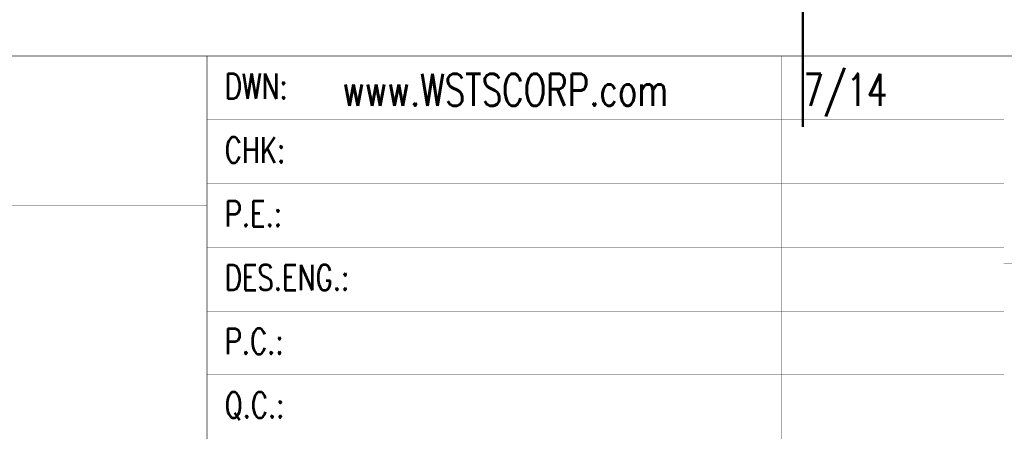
# Model space of a CAD drawing. Extents: x -4.8 to 11.7, y -3.6 to 8.1.
# Tile 22 of 53: x 5.264 to 7.572, y -1.313 to -0.349. Entities that reach past the tile are written whole.
import ezdxf

# ---------------------------------------------------------------- set-up
doc = ezdxf.new("R2010")
doc.units = 0
doc.linetypes.add('TRMIDX_2048', pattern=[2, 1, 1])
for name, color, linetype in [('2D_LINE_129', 2, 'CONTINUOUS'), ('DIMENSION2_122', 254, 'CONTINUOUS'), ('DIMENSION4_122', 254, 'CONTINUOUS'), ('DIMENSION6_122', 254, 'CONTINUOUS'), ('TEXT_129', 2, 'CONTINUOUS')]:
    doc.layers.add(name, color=color, linetype=linetype)
doc.styles.add('W0$001', font='simplex', dxfattribs={"width": 0.75})

# ---------------------------------------------------------------- blocks, each defined once
blk = doc.blocks.new('SMOOTH_0$001')
at = {"const_width": 0.0005}
blk.add_lwpolyline([(-0.00025, 0, 1), (0.00025, 0, 1)], format="xyb", close=True, dxfattribs=at)
blk = doc.blocks.new('DRAWING_95')
at = {"layer": '2D_LINE_129', "const_width": 0.001}
blk.add_lwpolyline([(0, 0), (3.8485, 0)], dxfattribs=at)
at = {"layer": '2D_LINE_129'}
blk.add_blockref('SMOOTH_0$001', (0, 0), dxfattribs=at)
blk = doc.blocks.new('DRAWING_96')
at = {"layer": '2D_LINE_129', "const_width": 0.001}
blk.add_lwpolyline([(0, 0), (9.4905, 0)], dxfattribs=at)
blk = doc.blocks.new('DRAWING_141')
at = {"layer": '2D_LINE_129', "const_width": 0.001}
blk.add_lwpolyline([(0, 0), (1.9056, 0)], dxfattribs=at)
at = {"layer": '2D_LINE_129'}
for p in [(0, 0), (1.9056, 0)]:
    blk.add_blockref('SMOOTH_0$001', p, dxfattribs=at)
blk = doc.blocks.new('DRAWING_142')
at = {"layer": '2D_LINE_129', "const_width": 0.001}
blk.add_lwpolyline([(0, 0), (0, 1.9429)], dxfattribs=at)
at = {"layer": '2D_LINE_129'}
for p in [(0, 1.9429), (0, 0)]:
    blk.add_blockref('SMOOTH_0$001', p, dxfattribs=at)
blk = doc.blocks.new('DRAWING_145')
at = {"layer": '2D_LINE_129', "const_width": 0.001}
blk.add_lwpolyline([(0, 0), (1.8682, 0)], dxfattribs=at)
at = {"layer": '2D_LINE_129'}
for p in [(0, 0), (1.8682, 0)]:
    blk.add_blockref('SMOOTH_0$001', p, dxfattribs=at)
blk = doc.blocks.new('DRAWING_146')
at = {"layer": '2D_LINE_129', "const_width": 0.001}
blk.add_lwpolyline([(0, 0), (1.8682, 0)], dxfattribs=at)
at = {"layer": '2D_LINE_129'}
for p in [(0, 0), (1.8682, 0)]:
    blk.add_blockref('SMOOTH_0$001', p, dxfattribs=at)
blk = doc.blocks.new('DRAWING_147')
at = {"layer": '2D_LINE_129', "const_width": 0.001}
blk.add_lwpolyline([(0, 0), (1.8682, 0)], dxfattribs=at)
at = {"layer": '2D_LINE_129'}
for p in [(0, 0), (1.8682, 0)]:
    blk.add_blockref('SMOOTH_0$001', p, dxfattribs=at)
blk = doc.blocks.new('DRAWING_148')
at = {"layer": '2D_LINE_129', "const_width": 0.001}
blk.add_lwpolyline([(0, 0), (1.8682, 0)], dxfattribs=at)
at = {"layer": '2D_LINE_129'}
for p in [(0, 0), (1.8682, 0)]:
    blk.add_blockref('SMOOTH_0$001', p, dxfattribs=at)
blk = doc.blocks.new('DRAWING_149')
at = {"layer": '2D_LINE_129', "const_width": 0.001}
blk.add_lwpolyline([(0, 0), (1.8682, 0)], dxfattribs=at)
at = {"layer": '2D_LINE_129'}
for p in [(0, 0), (1.8682, 0)]:
    blk.add_blockref('SMOOTH_0$001', p, dxfattribs=at)
blk = doc.blocks.new('DRAWING_155')
at = {"layer": '2D_LINE_129', "const_width": 0.001}
blk.add_lwpolyline([(0, 0), (0, 1.9429)], dxfattribs=at)
at = {"layer": '2D_LINE_129'}
for p in [(0, 1.9429), (0, 0)]:
    blk.add_blockref('SMOOTH_0$001', p, dxfattribs=at)
blk = doc.blocks.new('D_1dfeghi_542')
at = {"layer": 'DIMENSION2_122', "linetype": 'TRMIDX_2048', "const_width": 0.005}
blk.add_lwpolyline([(7.1, -0.55)], close=True, dxfattribs=at)
at = {"layer": 'DIMENSION4_122', "linetype": 'TRMIDX_2048', "const_width": 0.005}
blk.add_lwpolyline([(7.1, -0.55), (7.1, -0.55), (7.1, -0.55)], close=True, dxfattribs=at)
at = {"layer": 'DIMENSION6_122', "linetype": 'TRMIDX_2048', "const_width": 0.005}
blk.add_lwpolyline([(7.1, -0.2751), (7.1, -0.6)], dxfattribs=at)

msp = doc.modelspace()

# ---------------------------------------------------------------- block references
for name, p in [('D_1dfeghi_542', (0, 0)), ('DRAWING_96', (1.9294, -0.4337)), ('DRAWING_142', (5.7032, -2.3766)), ('DRAWING_155', (7.0511, -2.3766)), ('DRAWING_145', (5.7032, -0.5831)), ('DRAWING_146', (5.7032, -0.7326)), ('DRAWING_141', (3.7976, -0.7842)), ('DRAWING_147', (5.7032, -0.882)), ('DRAWING_95', (7.5714, -0.9194)), ('DRAWING_148', (5.7032, -1.0315)), ('DRAWING_149', (5.7032, -1.1809))]:
    msp.add_blockref(name, p)

# ---------------------------------------------------------------- texts
at = {"layer": 'TEXT_129', "style": 'W0$001', "width": 0.75}
for s, height, p in [('DWN:', 0.05978, (5.7444, -0.5344)), ('www.WSTSCORP.com      7/14', 0.074732, (6.0204, -0.5502)), ('CHK:', 0.05978, (5.7444, -0.6838)), ('P.E.:', 0.05978, (5.7444, -0.8333)), ('DES.ENG.:', 0.05978, (5.7444, -0.9828)), ('P.C.:', 0.05978, (5.7444, -1.1322)), ('Q.C.:', 0.05978, (5.7444, -1.2817))]:
    msp.add_text(s, height=height, dxfattribs=at).set_placement(p)

doc.saveas('drawing.dxf')
